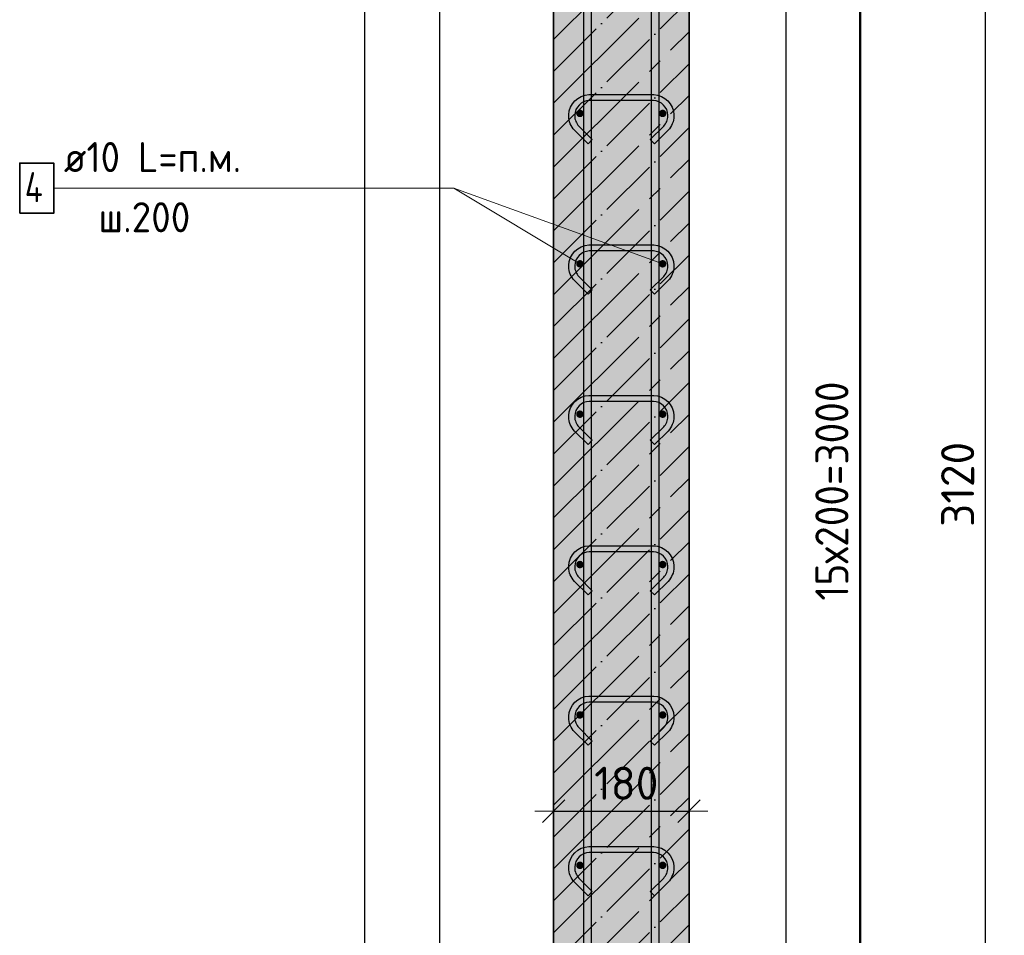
# Model space of a CAD drawing. Header units: millimetres. Extents: x 2792 to 69837, y -2757 to 29968.
# Tile 51 of 77: x 28796 to 30105, y 18931 to 20148. Entities that reach past the tile are written whole.
import ezdxf

# ---------------------------------------------------------------- set-up
doc = ezdxf.new("R2010")
doc.units = ezdxf.units.MM
doc.header["$PDMODE"] = 65
doc.linetypes.add('______11', pattern=[100, 80, -10, 0, -10])
doc.linetypes.add('______5', pattern=[220, 160, -20, 20, -20])
for name, color, linetype, lineweight in [('Standard', 7, 'Continuous', 25), ('Арм.стержн. вертикальными 1', 22, 'Continuous', 35), ('Арм.стержн.горизонт. 1', 180, 'Continuous', 35), ('Размерная линия_ общее', 7, 'Continuous', 13)]:
    doc.layers.add(name, color=color, linetype=linetype, lineweight=lineweight)
doc.layers.add('Арм.стержн.Стяжки', color=7, linetype='Continuous', lineweight=35, true_color=0x501e0f)
doc.styles.add('ISOCPEUR', font='ISOCPEUR')
doc.dimstyles.new('DIMSTYLE_2', dxfattribs={"dimtxt": 44, "dimasz": 50, "dimexe": 0, "dimexo": 0, "dimgap": 22, "dimtad": 2, "dimdec": 0, "dimrnd": 5, "dimzin": 12, "dimdsep": 46, "dimtxsty": 'ISOCPEUR', "dimblk1": 'ALL_ML_STRICH', "dimblk2": 'ALL_ML_STRICH', "dimsah": 1, "dimcen": 0, "dimclrd": 7, "dimclre": 256, "dimclrt": 7, "dimadec": 0, "dimazin": 0, "dimtfac": 1, "dimtdec": 0, "dimtix": 1, "dimtmove": 2, "dimatfit": 3, "dimfxl": 0, "dimtzin": 0, "dimlwd": 0, "dimlwe": -3, "dimarcsym": 0})
doc.dimstyles.new('DIMSTYLE_3', dxfattribs={"dimtxt": 44, "dimasz": 50, "dimexe": 0, "dimexo": 0, "dimgap": 22, "dimtad": 2, "dimdec": 0, "dimrnd": 5, "dimzin": 12, "dimdsep": 46, "dimtxsty": 'ISOCPEUR', "dimblk1": 'ALL_ML_STRICH', "dimblk2": 'ALL_ML_STRICH', "dimsah": 1, "dimcen": 0, "dimclrd": 7, "dimclre": 256, "dimclrt": 7, "dimadec": 0, "dimazin": 0, "dimtfac": 1, "dimtdec": 0, "dimtix": 1, "dimtmove": 2, "dimatfit": 3, "dimfxl": 0, "dimtzin": 0, "dimlwd": 0, "dimlwe": -3, "dimarcsym": 0})

# ---------------------------------------------------------------- blocks, each defined once
blk = doc.blocks.new('ALL_ML_STRICH')
at = {"color": 0, "linetype": 'ByBlock', "lineweight": -2}
for p, q in [((-0.3, -0.3), (0.3, 0.3)), ((0, -0.5), (0, 0.5)), ((-1, 0), (0.5, 0))]:
    blk.add_line(p, q, dxfattribs=at)
blk = doc.blocks.new('*D4')
at = {"layer": 'DEFPOINTS', "color": 7, "linetype": 'Continuous', "lineweight": 13, "transparency": 33554687}
for p in [(29782, 21083.7), (29810.6, 17963.7), (30079.9, 17963.7)]:
    blk.add_point(p, dxfattribs=at)
at = {"layer": 'Размерная линия_ общее', "color": 253, "linetype": 'Continuous', "lineweight": -2, "true_color": 0xa0a0a0, "transparency": 33554687}
for p, q in [((29802, 21083.7), (30079.9, 21083.7)), ((29830.6, 17963.7), (30079.9, 17963.7))]:
    blk.add_line(p, q, dxfattribs=at)
at = {"layer": 'Размерная линия_ общее', "color": 7, "linetype": 'Continuous', "lineweight": -2, "transparency": 33554687}
blk.add_line((30079.9, 17963.7), (30079.9, 21083.7), dxfattribs=at)
at = {"layer": 'Размерная линия_ общее', "color": 7, "linetype": 'Continuous', "lineweight": 13, "transparency": 33554687, "xscale": 50, "yscale": 50, "zscale": 50}
for p, rotation in [((30079.9, 21083.7), 90), ((30079.9, 17963.7), 270)]:
    blk.add_blockref('ALL_ML_STRICH', p, dxfattribs=dict(at, rotation=rotation))
at = {"layer": 'Размерная линия_ общее', "color": 7, "linetype": 'Continuous', "lineweight": 13, "transparency": 33554687, "insert": (30042.9, 19530.3), "char_height": 44, "width": 176, "attachment_point": 5, "rotation": 90, "style": 'ISOCPEUR'}
blk.add_mtext('\\A1;{3120}', dxfattribs=at)
blk = doc.blocks.new('*D7')
at = {"layer": 'DEFPOINTS', "color": 7, "linetype": 'Continuous', "lineweight": 13, "transparency": 33554687}
for p in [(29650.8, 21023.7), (29650.8, 18023.7), (29912.7, 18023.7)]:
    blk.add_point(p, dxfattribs=at)
at = {"layer": 'Размерная линия_ общее', "color": 253, "linetype": 'Continuous', "lineweight": -2, "true_color": 0xa0a0a0, "transparency": 33554687}
for p, q in [((29670.8, 21023.7), (29912.7, 21023.7)), ((29670.8, 18023.7), (29912.7, 18023.7))]:
    blk.add_line(p, q, dxfattribs=at)
at = {"layer": 'Размерная линия_ общее', "color": 7, "linetype": 'Continuous', "lineweight": -2, "transparency": 33554687}
blk.add_line((29912.7, 18023.7), (29912.7, 21023.7), dxfattribs=at)
at = {"layer": 'Размерная линия_ общее', "color": 7, "linetype": 'Continuous', "lineweight": 13, "transparency": 33554687, "xscale": 50, "yscale": 50, "zscale": 50}
for p, rotation in [((29912.7, 21023.7), 90), ((29912.7, 18023.7), 270)]:
    blk.add_blockref('ALL_ML_STRICH', p, dxfattribs=dict(at, rotation=rotation))
at = {"layer": 'Размерная линия_ общее', "color": 7, "linetype": 'Continuous', "lineweight": 13, "transparency": 33554687, "insert": (29853.7, 19375.7), "char_height": 44, "width": 2.2, "attachment_point": 1, "rotation": 90, "line_spacing_factor": 0.60241, "style": 'ISOCPEUR'}
blk.add_mtext('\\W0.91;15х200=3000', dxfattribs=at)
blk = doc.blocks.new('*D17')
at = {"layer": 'DEFPOINTS', "color": 7, "linetype": 'Continuous', "lineweight": 13, "transparency": 33554687}
for p in [(29505.8, 19105.8), (29685.8, 19104.1), (29505.8, 19095.8)]:
    blk.add_point(p, dxfattribs=at)
at = {"layer": 'Размерная линия_ общее', "color": 253, "linetype": 'Continuous', "lineweight": -2, "true_color": 0xa0a0a0, "transparency": 33554687}
for p, q in [((29505.8, 19095.8), (29505.8, 19095.8)), ((29685.8, 19095.8), (29685.8, 19095.8))]:
    blk.add_line(p, q, dxfattribs=at)
at = {"layer": 'Размерная линия_ общее', "color": 7, "linetype": 'Continuous', "lineweight": -2, "transparency": 33554687}
blk.add_line((29505.8, 19095.8), (29685.8, 19095.8), dxfattribs=at)
at = {"layer": 'Размерная линия_ общее', "color": 7, "linetype": 'Continuous', "lineweight": 13, "transparency": 33554687, "xscale": 50, "yscale": 50, "zscale": 50, "rotation": 180}
blk.add_blockref('ALL_ML_STRICH', (29505.8, 19095.8), dxfattribs=at)
at = {"layer": 'Размерная линия_ общее', "color": 7, "linetype": 'Continuous', "lineweight": 13, "transparency": 33554687, "xscale": 50, "yscale": 50, "zscale": 50}
blk.add_blockref('ALL_ML_STRICH', (29685.8, 19095.8), dxfattribs=at)
at = {"layer": 'Размерная линия_ общее', "color": 7, "linetype": 'Continuous', "lineweight": 13, "transparency": 33554687, "insert": (29602.4, 19132.8), "char_height": 44, "width": 132, "attachment_point": 5, "style": 'ISOCPEUR'}
blk.add_mtext('\\A1;{180}', dxfattribs=at)

msp = doc.modelspace()

# ---------------------------------------------------------------- hatches: boundary and pattern name
at = {"layer": 'Standard', "linetype": 'Continuous', "lineweight": -3, "true_color": 0xc7c7c7, "transparency": 33554687}
msp.add_hatch(color=9, dxfattribs=at).paths.add_polyline_path([(29685.8, 21083.7), (29505.8, 21083.7), (29505.8, 17963.7), (29685.8, 17963.7)])
at = {"layer": 'Арм.стержн.горизонт. 1', "linetype": 'Continuous', "lineweight": 50, "transparency": 33554687}
for points in [[(29545.8, 20023.7), (29545.4, 20025.6), (29544.3, 20027.2), (29542.7, 20028.3), (29540.8, 20028.7), (29538.9, 20028.3), (29537.2, 20027.2), (29536.1, 20025.6), (29535.8, 20023.7), (29536.1, 20021.8), (29537.2, 20020.1), (29538.9, 20019), (29540.8, 20018.7), (29542.7, 20019), (29544.3, 20020.1), (29545.4, 20021.8)], [(29655.8, 20023.7), (29655.4, 20025.6), (29654.3, 20027.2), (29652.7, 20028.3), (29650.8, 20028.7), (29648.9, 20028.3), (29647.2, 20027.2), (29646.1, 20025.6), (29645.8, 20023.7), (29646.1, 20021.8), (29647.2, 20020.1), (29648.9, 20019), (29650.8, 20018.7), (29652.7, 20019), (29654.3, 20020.1), (29655.4, 20021.8)], [(29545.8, 19823.7), (29545.4, 19825.6), (29544.3, 19827.2), (29542.7, 19828.3), (29540.8, 19828.7), (29538.9, 19828.3), (29537.2, 19827.2), (29536.1, 19825.6), (29535.8, 19823.7), (29536.1, 19821.8), (29537.2, 19820.1), (29538.9, 19819), (29540.8, 19818.7), (29542.7, 19819), (29544.3, 19820.1), (29545.4, 19821.8)], [(29655.8, 19823.7), (29655.4, 19825.6), (29654.3, 19827.2), (29652.7, 19828.3), (29650.8, 19828.7), (29648.9, 19828.3), (29647.2, 19827.2), (29646.1, 19825.6), (29645.8, 19823.7), (29646.1, 19821.8), (29647.2, 19820.1), (29648.9, 19819), (29650.8, 19818.7), (29652.7, 19819), (29654.3, 19820.1), (29655.4, 19821.8)], [(29545.8, 19623.7), (29545.4, 19625.6), (29544.3, 19627.2), (29542.7, 19628.3), (29540.8, 19628.7), (29538.9, 19628.3), (29537.2, 19627.2), (29536.1, 19625.6), (29535.8, 19623.7), (29536.1, 19621.8), (29537.2, 19620.1), (29538.9, 19619), (29540.8, 19618.7), (29542.7, 19619), (29544.3, 19620.1), (29545.4, 19621.8)], [(29655.8, 19623.7), (29655.4, 19625.6), (29654.3, 19627.2), (29652.7, 19628.3), (29650.8, 19628.7), (29648.9, 19628.3), (29647.2, 19627.2), (29646.1, 19625.6), (29645.8, 19623.7), (29646.1, 19621.8), (29647.2, 19620.1), (29648.9, 19619), (29650.8, 19618.7), (29652.7, 19619), (29654.3, 19620.1), (29655.4, 19621.8)], [(29545.8, 19423.7), (29545.4, 19425.6), (29544.3, 19427.2), (29542.7, 19428.3), (29540.8, 19428.7), (29538.9, 19428.3), (29537.2, 19427.2), (29536.1, 19425.6), (29535.8, 19423.7), (29536.1, 19421.8), (29537.2, 19420.1), (29538.9, 19419), (29540.8, 19418.7), (29542.7, 19419), (29544.3, 19420.1), (29545.4, 19421.8)], [(29655.8, 19423.7), (29655.4, 19425.6), (29654.3, 19427.2), (29652.7, 19428.3), (29650.8, 19428.7), (29648.9, 19428.3), (29647.2, 19427.2), (29646.1, 19425.6), (29645.8, 19423.7), (29646.1, 19421.8), (29647.2, 19420.1), (29648.9, 19419), (29650.8, 19418.7), (29652.7, 19419), (29654.3, 19420.1), (29655.4, 19421.8)], [(29545.8, 19223.7), (29545.4, 19225.6), (29544.3, 19227.2), (29542.7, 19228.3), (29540.8, 19228.7), (29538.9, 19228.3), (29537.2, 19227.2), (29536.1, 19225.6), (29535.8, 19223.7), (29536.1, 19221.8), (29537.2, 19220.1), (29538.9, 19219), (29540.8, 19218.7), (29542.7, 19219), (29544.3, 19220.1), (29545.4, 19221.8)], [(29655.8, 19223.7), (29655.4, 19225.6), (29654.3, 19227.2), (29652.7, 19228.3), (29650.8, 19228.7), (29648.9, 19228.3), (29647.2, 19227.2), (29646.1, 19225.6), (29645.8, 19223.7), (29646.1, 19221.8), (29647.2, 19220.1), (29648.9, 19219), (29650.8, 19218.7), (29652.7, 19219), (29654.3, 19220.1), (29655.4, 19221.8)], [(29545.8, 19023.7), (29545.4, 19025.6), (29544.3, 19027.2), (29542.7, 19028.3), (29540.8, 19028.7), (29538.9, 19028.3), (29537.2, 19027.2), (29536.1, 19025.6), (29535.8, 19023.7), (29536.1, 19021.8), (29537.2, 19020.1), (29538.9, 19019), (29540.8, 19018.7), (29542.7, 19019), (29544.3, 19020.1), (29545.4, 19021.8)], [(29655.8, 19023.7), (29655.4, 19025.6), (29654.3, 19027.2), (29652.7, 19028.3), (29650.8, 19028.7), (29648.9, 19028.3), (29647.2, 19027.2), (29646.1, 19025.6), (29645.8, 19023.7), (29646.1, 19021.8), (29647.2, 19020.1), (29648.9, 19019), (29650.8, 19018.7), (29652.7, 19019), (29654.3, 19020.1), (29655.4, 19021.8)]]:
    msp.add_hatch(color=4, dxfattribs=at).paths.add_polyline_path(points)

# ---------------------------------------------------------------- linework, layer by layer
at = {"color": 52, "linetype": 'Continuous', "lineweight": -3, "transparency": 33554687}
for p, q in [((29354.3, 22162), (29354.3, 17828.4)), ((29354.3, 22162), (29354.3, 17828.4)), ((29814.3, 22162), (29814.3, 17828.4)), ((29814.3, 22162), (29814.3, 17828.4))]:
    msp.add_line(p, q, dxfattribs=at)
at = {"layer": 'Standard', "color": 7, "linetype": 'Continuous', "lineweight": 35, "transparency": 33554687}
for p, q in [((29505.8, 21083.7), (29505.8, 17963.7)), ((29685.8, 17963.7), (29685.8, 21083.7))]:
    msp.add_line(p, q, dxfattribs=at)
at = {"layer": 'Standard', "color": 253, "linetype": '______5', "lineweight": -3, "true_color": 0xababab, "transparency": 33554687}
for p, q in [((29505.8, 20122), (29685.8, 20302)), ((29505.8, 20037.1), (29685.8, 20217.1)), ((29505.8, 19952.3), (29685.8, 20132.3)), ((29505.8, 19867.4), (29685.8, 20047.4)), ((29505.8, 19782.6), (29685.8, 19962.6)), ((29505.8, 19697.7), (29685.8, 19877.7)), ((29505.8, 19612.9), (29685.8, 19792.9)), ((29505.8, 19528), (29685.8, 19708)), ((29505.8, 19443.2), (29685.8, 19623.2)), ((29505.8, 19358.3), (29685.8, 19538.3)), ((29505.8, 19273.5), (29685.8, 19453.5)), ((29505.8, 19188.6), (29685.8, 19368.6)), ((29505.8, 19103.7), (29685.8, 19283.7)), ((29505.8, 19018.9), (29685.8, 19198.9)), ((29505.8, 18934), (29685.8, 19114)), ((29505.8, 18849.2), (29685.8, 19029.2)), ((29505.8, 18764.3), (29685.8, 18944.3))]:
    msp.add_line(p, q, dxfattribs=at)
at = {"layer": 'Standard', "color": 253, "linetype": '______11', "lineweight": -3, "true_color": 0xababab, "transparency": 33554687}
for p, q in [((29505.8, 20079.6), (29685.8, 20259.6)), ((29505.8, 19994.7), (29685.8, 20174.7)), ((29505.8, 19909.8), (29685.8, 20089.8)), ((29505.8, 19825), (29685.8, 20005)), ((29505.8, 19740.1), (29685.8, 19920.1)), ((29505.8, 19655.3), (29685.8, 19835.3)), ((29505.8, 19570.4), (29685.8, 19750.4)), ((29505.8, 19485.6), (29685.8, 19665.6)), ((29505.8, 19400.7), (29685.8, 19580.7)), ((29505.8, 19315.9), (29685.8, 19495.9)), ((29505.8, 19231), (29685.8, 19411)), ((29505.8, 19146.2), (29685.8, 19326.2)), ((29505.8, 19061.3), (29685.8, 19241.3)), ((29505.8, 18976.5), (29685.8, 19156.5)), ((29505.8, 18891.6), (29685.8, 19071.6)), ((29505.8, 18806.8), (29685.8, 18986.8))]:
    msp.add_line(p, q, dxfattribs=at)
at = {"layer": 'Standard', "color": 7, "linetype": 'Continuous', "lineweight": 13, "transparency": 33554687}
msp.add_line((29650.8, 19823.7), (29373.3, 19924.3), dxfattribs=at)
at = {"layer": 'Standard', "color": 7, "linetype": 'Continuous', "lineweight": 25, "transparency": 33554687}
msp.add_lwpolyline([(29254.3, 17728.4), (29914.3, 17728.4), (29914.3, 22262), (29254.3, 22262), (29254.3, 17728.4)], dxfattribs=at)
at = {"layer": 'Арм.стержн. вертикальными 1', "color": 4, "linetype": 'Continuous', "lineweight": 25, "transparency": 33554687}
for points in [[(29545.8, 17963.7), (29545.8, 22093.7), (29555.8, 22093.7), (29555.8, 17963.7), (29545.8, 17963.7)], [(29545.8, 17963.7), (29545.8, 22093.7), (29555.8, 22093.7), (29555.8, 17963.7), (29545.8, 17963.7)], [(29635.8, 17963.7), (29635.8, 22093.7), (29645.8, 22093.7), (29645.8, 17963.7), (29635.8, 17963.7)], [(29635.8, 17963.7), (29635.8, 22093.7), (29645.8, 22093.7), (29645.8, 17963.7), (29635.8, 17963.7)]]:
    msp.add_lwpolyline(points, dxfattribs=at)
at = {"layer": 'Арм.стержн.горизонт. 1', "color": 7, "linetype": 'Continuous', "lineweight": 13, "transparency": 33554687}
for p, q in [((28841.3, 19924.3), (29373.3, 19924.3)), ((29373.3, 19924.3), (29540.8, 19823.7))]:
    msp.add_line(p, q, dxfattribs=at)
at = {"layer": 'Арм.стержн.горизонт. 1', "color": 7, "linetype": 'Continuous', "lineweight": 35, "transparency": 33554687}
msp.add_lwpolyline([(28796, 19890.9), (28841.3, 19890.9), (28841.3, 19957.6), (28796, 19957.6), (28796, 19890.9)], dxfattribs=at)
at = {"layer": 'Арм.стержн.Стяжки', "color": 40, "linetype": 'Continuous', "lineweight": 25, "transparency": 33554687}
for points in [[(29634.3, 19988.9), (29652.2, 20006.8), (29653.4, 20008.2), (29654.5, 20009.7), (29655.5, 20011.4), (29656.2, 20013), (29656.9, 20014.7), (29657.3, 20016.6), (29657.6, 20018.4), (29657.8, 20020.3), (29657.8, 20021.4), (29657.3, 20025.1), (29656.1, 20028.7), (29654.2, 20032.1), (29651.9, 20034.8), (29649.2, 20037.1), (29645.8, 20039), (29642.2, 20040.2), (29638.5, 20040.7), (29553, 20040.7), (29549.4, 20040.2), (29545.7, 20039), (29542.4, 20037.1), (29539.6, 20034.8), (29537.4, 20032.1), (29535.5, 20028.7), (29534.3, 20025.1), (29533.8, 20021.4), (29533.8, 20020.3), (29533.9, 20018.4), (29534.2, 20016.6), (29534.7, 20014.7), (29535.3, 20013), (29536.1, 20011.4), (29537, 20009.7), (29538.1, 20008.2), (29539.4, 20006.8), (29557.2, 19988.9), (29551.6, 19983.3), (29533.5, 20001.3), (29531.8, 20003.2), (29530.3, 20005.4), (29529, 20007.6), (29527.9, 20010), (29527, 20012.4), (29526.4, 20014.9), (29525.9, 20017.5), (29525.8, 20020), (29525.8, 20022), (29526.4, 20026.9), (29528.1, 20032), (29530.7, 20036.6), (29534, 20040.5), (29537.8, 20043.7), (29542.5, 20046.3), (29547.6, 20048), (29552.4, 20048.7), (29639.1, 20048.7), (29644, 20048), (29649, 20046.3), (29653.7, 20043.7), (29657.6, 20040.5), (29660.8, 20036.6), (29663.4, 20032), (29665.1, 20026.9), (29665.8, 20022), (29665.8, 20020), (29665.6, 20017.5), (29665.2, 20014.9), (29664.5, 20012.4), (29663.6, 20010), (29662.5, 20007.6), (29661.2, 20005.4), (29659.7, 20003.2), (29658, 20001.3), (29640, 19983.3), (29634.3, 19988.9)], [(29634.3, 19788.9), (29652.2, 19806.8), (29653.4, 19808.2), (29654.5, 19809.7), (29655.5, 19811.4), (29656.2, 19813), (29656.9, 19814.7), (29657.3, 19816.6), (29657.6, 19818.4), (29657.8, 19820.3), (29657.8, 19821.4), (29657.3, 19825.1), (29656.1, 19828.7), (29654.2, 19832.1), (29651.9, 19834.8), (29649.2, 19837.1), (29645.8, 19839), (29642.2, 19840.2), (29638.5, 19840.7), (29553, 19840.7), (29549.4, 19840.2), (29545.7, 19839), (29542.4, 19837.1), (29539.6, 19834.8), (29537.4, 19832.1), (29535.5, 19828.7), (29534.3, 19825.1), (29533.8, 19821.4), (29533.8, 19820.3), (29533.9, 19818.4), (29534.2, 19816.6), (29534.7, 19814.7), (29535.3, 19813), (29536.1, 19811.4), (29537, 19809.7), (29538.1, 19808.2), (29539.4, 19806.8), (29557.2, 19788.9), (29551.6, 19783.3), (29533.5, 19801.3), (29531.8, 19803.2), (29530.3, 19805.4), (29529, 19807.6), (29527.9, 19810), (29527, 19812.4), (29526.4, 19814.9), (29525.9, 19817.5), (29525.8, 19820), (29525.8, 19822), (29526.4, 19826.9), (29528.1, 19832), (29530.7, 19836.6), (29534, 19840.5), (29537.8, 19843.7), (29542.5, 19846.3), (29547.6, 19848), (29552.4, 19848.7), (29639.1, 19848.7), (29644, 19848), (29649, 19846.3), (29653.7, 19843.7), (29657.6, 19840.5), (29660.8, 19836.6), (29663.4, 19832), (29665.1, 19826.9), (29665.8, 19822), (29665.8, 19820), (29665.6, 19817.5), (29665.2, 19814.9), (29664.5, 19812.4), (29663.6, 19810), (29662.5, 19807.6), (29661.2, 19805.4), (29659.7, 19803.2), (29658, 19801.3), (29640, 19783.3), (29634.3, 19788.9)], [(29634.3, 19588.9), (29652.2, 19606.8), (29653.4, 19608.2), (29654.5, 19609.7), (29655.5, 19611.4), (29656.2, 19613), (29656.9, 19614.7), (29657.3, 19616.6), (29657.6, 19618.4), (29657.8, 19620.3), (29657.8, 19621.4), (29657.3, 19625.1), (29656.1, 19628.7), (29654.2, 19632.1), (29651.9, 19634.8), (29649.2, 19637.1), (29645.8, 19639), (29642.2, 19640.2), (29638.5, 19640.7), (29553, 19640.7), (29549.4, 19640.2), (29545.7, 19639), (29542.4, 19637.1), (29539.6, 19634.8), (29537.4, 19632.1), (29535.5, 19628.7), (29534.3, 19625.1), (29533.8, 19621.4), (29533.8, 19620.3), (29533.9, 19618.4), (29534.2, 19616.6), (29534.7, 19614.7), (29535.3, 19613), (29536.1, 19611.4), (29537, 19609.7), (29538.1, 19608.2), (29539.4, 19606.8), (29557.2, 19588.9), (29551.6, 19583.3), (29533.5, 19601.3), (29531.8, 19603.2), (29530.3, 19605.4), (29529, 19607.6), (29527.9, 19610), (29527, 19612.4), (29526.4, 19614.9), (29525.9, 19617.5), (29525.8, 19620), (29525.8, 19622), (29526.4, 19626.9), (29528.1, 19632), (29530.7, 19636.6), (29534, 19640.5), (29537.8, 19643.7), (29542.5, 19646.3), (29547.6, 19648), (29552.4, 19648.7), (29639.1, 19648.7), (29644, 19648), (29649, 19646.3), (29653.7, 19643.7), (29657.6, 19640.5), (29660.8, 19636.6), (29663.4, 19632), (29665.1, 19626.9), (29665.8, 19622), (29665.8, 19620), (29665.6, 19617.5), (29665.2, 19614.9), (29664.5, 19612.4), (29663.6, 19610), (29662.5, 19607.6), (29661.2, 19605.4), (29659.7, 19603.2), (29658, 19601.3), (29640, 19583.3), (29634.3, 19588.9)], [(29634.3, 19388.9), (29652.2, 19406.8), (29653.4, 19408.2), (29654.5, 19409.7), (29655.5, 19411.4), (29656.2, 19413), (29656.9, 19414.7), (29657.3, 19416.6), (29657.6, 19418.4), (29657.8, 19420.3), (29657.8, 19421.4), (29657.3, 19425.1), (29656.1, 19428.7), (29654.2, 19432.1), (29651.9, 19434.8), (29649.2, 19437.1), (29645.8, 19439), (29642.2, 19440.2), (29638.5, 19440.7), (29553, 19440.7), (29549.4, 19440.2), (29545.7, 19439), (29542.4, 19437.1), (29539.6, 19434.8), (29537.4, 19432.1), (29535.5, 19428.7), (29534.3, 19425.1), (29533.8, 19421.4), (29533.8, 19420.3), (29533.9, 19418.4), (29534.2, 19416.6), (29534.7, 19414.7), (29535.3, 19413), (29536.1, 19411.4), (29537, 19409.7), (29538.1, 19408.2), (29539.4, 19406.8), (29557.2, 19388.9), (29551.6, 19383.3), (29533.5, 19401.3), (29531.8, 19403.2), (29530.3, 19405.4), (29529, 19407.6), (29527.9, 19410), (29527, 19412.4), (29526.4, 19414.9), (29525.9, 19417.5), (29525.8, 19420), (29525.8, 19422), (29526.4, 19426.9), (29528.1, 19432), (29530.7, 19436.6), (29534, 19440.5), (29537.8, 19443.7), (29542.5, 19446.3), (29547.6, 19448), (29552.4, 19448.7), (29639.1, 19448.7), (29644, 19448), (29649, 19446.3), (29653.7, 19443.7), (29657.6, 19440.5), (29660.8, 19436.6), (29663.4, 19432), (29665.1, 19426.9), (29665.8, 19422), (29665.8, 19420), (29665.6, 19417.5), (29665.2, 19414.9), (29664.5, 19412.4), (29663.6, 19410), (29662.5, 19407.6), (29661.2, 19405.4), (29659.7, 19403.2), (29658, 19401.3), (29640, 19383.3), (29634.3, 19388.9)], [(29634.3, 19188.9), (29652.2, 19206.8), (29653.4, 19208.2), (29654.5, 19209.7), (29655.5, 19211.4), (29656.2, 19213), (29656.9, 19214.7), (29657.3, 19216.6), (29657.6, 19218.4), (29657.8, 19220.3), (29657.8, 19221.4), (29657.3, 19225.1), (29656.1, 19228.7), (29654.2, 19232.1), (29651.9, 19234.8), (29649.2, 19237.1), (29645.8, 19239), (29642.2, 19240.2), (29638.5, 19240.7), (29553, 19240.7), (29549.4, 19240.2), (29545.7, 19239), (29542.4, 19237.1), (29539.6, 19234.8), (29537.4, 19232.1), (29535.5, 19228.7), (29534.3, 19225.1), (29533.8, 19221.4), (29533.8, 19220.3), (29533.9, 19218.4), (29534.2, 19216.6), (29534.7, 19214.7), (29535.3, 19213), (29536.1, 19211.4), (29537, 19209.7), (29538.1, 19208.2), (29539.4, 19206.8), (29557.2, 19188.9), (29551.6, 19183.3), (29533.5, 19201.3), (29531.8, 19203.2), (29530.3, 19205.4), (29529, 19207.6), (29527.9, 19210), (29527, 19212.4), (29526.4, 19214.9), (29525.9, 19217.5), (29525.8, 19220), (29525.8, 19222), (29526.4, 19226.9), (29528.1, 19232), (29530.7, 19236.6), (29534, 19240.5), (29537.8, 19243.7), (29542.5, 19246.3), (29547.6, 19248), (29552.4, 19248.7), (29639.1, 19248.7), (29644, 19248), (29649, 19246.3), (29653.7, 19243.7), (29657.6, 19240.5), (29660.8, 19236.6), (29663.4, 19232), (29665.1, 19226.9), (29665.8, 19222), (29665.8, 19220), (29665.6, 19217.5), (29665.2, 19214.9), (29664.5, 19212.4), (29663.6, 19210), (29662.5, 19207.6), (29661.2, 19205.4), (29659.7, 19203.2), (29658, 19201.3), (29640, 19183.3), (29634.3, 19188.9)], [(29634.3, 18988.9), (29652.2, 19006.8), (29653.4, 19008.2), (29654.5, 19009.7), (29655.5, 19011.4), (29656.2, 19013), (29656.9, 19014.7), (29657.3, 19016.6), (29657.6, 19018.4), (29657.8, 19020.3), (29657.8, 19021.4), (29657.3, 19025.1), (29656.1, 19028.7), (29654.2, 19032.1), (29651.9, 19034.8), (29649.2, 19037.1), (29645.8, 19039), (29642.2, 19040.2), (29638.5, 19040.7), (29553, 19040.7), (29549.4, 19040.2), (29545.7, 19039), (29542.4, 19037.1), (29539.6, 19034.8), (29537.4, 19032.1), (29535.5, 19028.7), (29534.3, 19025.1), (29533.8, 19021.4), (29533.8, 19020.3), (29533.9, 19018.4), (29534.2, 19016.6), (29534.7, 19014.7), (29535.3, 19013), (29536.1, 19011.4), (29537, 19009.7), (29538.1, 19008.2), (29539.4, 19006.8), (29557.2, 18988.9), (29551.6, 18983.3), (29533.5, 19001.3), (29531.8, 19003.2), (29530.3, 19005.4), (29529, 19007.6), (29527.9, 19010), (29527, 19012.4), (29526.4, 19014.9), (29525.9, 19017.5), (29525.8, 19020), (29525.8, 19022), (29526.4, 19026.9), (29528.1, 19032), (29530.7, 19036.6), (29534, 19040.5), (29537.8, 19043.7), (29542.5, 19046.3), (29547.6, 19048), (29552.4, 19048.7), (29639.1, 19048.7), (29644, 19048), (29649, 19046.3), (29653.7, 19043.7), (29657.6, 19040.5), (29660.8, 19036.6), (29663.4, 19032), (29665.1, 19026.9), (29665.8, 19022), (29665.8, 19020), (29665.6, 19017.5), (29665.2, 19014.9), (29664.5, 19012.4), (29663.6, 19010), (29662.5, 19007.6), (29661.2, 19005.4), (29659.7, 19003.2), (29658, 19001.3), (29640, 18983.3), (29634.3, 18988.9)]]:
    msp.add_lwpolyline(points, dxfattribs=at)

# ---------------------------------------------------------------- texts
at = {"layer": 'Арм.стержн.горизонт. 1', "color": 7, "linetype": 'Continuous', "lineweight": 25, "transparency": 33554687, "char_height": 40, "attachment_point": 7, "style": 'ISOCPEUR'}
for s, insert, width in [('\\W0.94;ø10 L=п.м.', (28854.7, 19945.6), 266.644), ('\\W0.80;4', (28802.7, 19905.6), 47.978), ('\\W0.95;ш.200 ', (28900.7, 19865.6), 174.933)]:
    msp.add_mtext(s, dxfattribs=dict(at, insert=insert, width=width))

# ---------------------------------------------------------------- dimensions: what is measured, and where the dimension line sits
at = {"layer": 'Размерная линия_ общее', "color": 7, "linetype": 'Continuous', "lineweight": 13, "transparency": 33554687}
dim = msp.add_linear_dim(base=(30079.9, 21083.7), p1=(29830.6, 17963.7), p2=(29802, 21083.7), angle=90, dimstyle='DIMSTYLE_2', override={"dimpost": '<>', "dimclrd": 7, "dimclre": 253, "dimclrt": 7, "dimlwd": 0, "dimlwe": 65533}, dxfattribs=at)
dim.commit()
dim.dimension.update_dxf_attribs({"geometry": '*D4', "text_midpoint": (30042.9, 19530.3), "dimtype": 160})
dim = msp.add_linear_dim(base=(29912.7, 21023.7), p1=(29670.8, 18023.7), p2=(29670.8, 21023.7), angle=90, text='\\W0.91;15х200=3000', dimstyle='DIMSTYLE_3', override={"dimpost": '<>', "dimclrd": 7, "dimclre": 253, "dimclrt": 7, "dimlwd": 0, "dimlwe": 65533}, dxfattribs=at)
dim.commit()
dim.dimension.update_dxf_attribs({"geometry": '*D7', "text_midpoint": (29890.7, 19523.7), "dimtype": 160})
dim = msp.add_linear_dim(base=(29685.8, 19095.8), p1=(29505.8, 19095.8), p2=(29685.8, 19095.8), dimstyle='DIMSTYLE_3', override={"dimpost": '<>', "dimclrd": 7, "dimclre": 253, "dimclrt": 7, "dimlwd": 0, "dimlwe": 65533}, dxfattribs=at)
dim.commit()
dim.dimension.update_dxf_attribs({"geometry": '*D17', "text_midpoint": (29602.4, 19132.8), "dimtype": 160})

doc.saveas('drawing.dxf')
